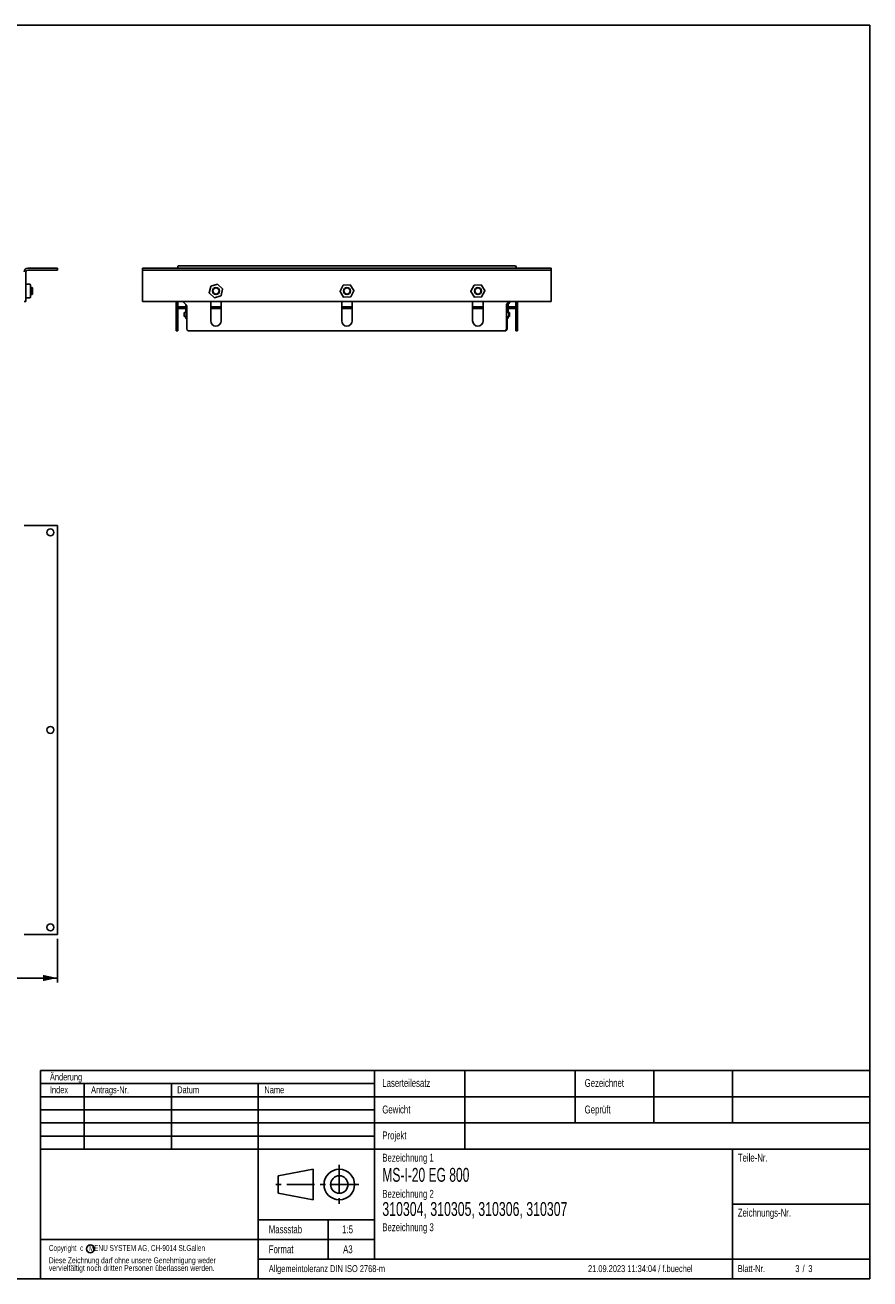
# Model space of a CAD drawing. Extents: x 24 to 2074, y 25 to 1460.
# Tile 2 of 2: x 1106 to 2074, y 25 to 1460. Entities that reach past the tile are written whole.
import ezdxf
from ezdxf.enums import TextEntityAlignment as Align

# ---------------------------------------------------------------- set-up
doc = ezdxf.new("R2010")
doc.units = 0
doc.header["$LTSCALE"] = 5
doc.linetypes.add('CENTER', pattern=[10.16, 6.35, -1.27, 1.27, -1.27])
doc.linetypes.add('CENTERX2', pattern=[20.32, 12.7, -2.54, 2.54, -2.54])
doc.layers.get('0').update_dxf_attribs({"linetype": 'CONTINUOUS'})
for name, color, linetype in [('LAYER1', 2, 'CONTINUOUS'), ('LAYER2', 3, 'CENTERX2'), ('LAYER3', 4, 'CONTINUOUS')]:
    doc.layers.add(name, color=color, linetype=linetype)
doc.dimstyles.new('SLDDIMSTYLE0', dxfattribs={"dimtxt": 17.5, "dimasz": 16.51, "dimexe": 0, "dimexo": 0.0625, "dimgap": 4.375, "dimtad": 1, "dimrnd": 1e-09, "dimzin": 12, "dimsah": 1, "dimcen": 0.09, "dimazin": 3, "dimtfac": 1, "dimtofl": 0, "dimtmove": 0, "dimatfit": 3})

# ---------------------------------------------------------------- blocks, each defined once
blk = doc.blocks.new('_D_1')
at = {"layer": 'LAYER2', "color": 3, "linetype": 'CONTINUOUS'}
for p, q in [((275.4, 414.4), (275.4, 364.4)), ((1143.4, 414.4), (1143.4, 364.4)), ((275.4, 369.4), (1143.4, 369.4))]:
    blk.add_line(p, q, dxfattribs=at)
for points in [[(275.4, 369.4), (291.9, 365.8), (291.9, 373)], [(1143.4, 369.4), (1126.9, 373), (1126.9, 365.8)]]:
    blk.add_solid(points, dxfattribs=at)
at = {"layer": 'LAYER2', "color": 3, "linetype": 'CONTINUOUS', "width": 0.7}
blk.add_text('868', height=17.5, rotation=360, dxfattribs=at).set_placement((690, 369.4, 31.2), align=Align.BOTTOM_LEFT)

msp = doc.modelspace()

# ---------------------------------------------------------------- linework, layer by layer
at = {"color": 7, "linetype": 'CONTINUOUS'}
for p, q in [((2074, 1460), (24, 1460)), ((2074, 25), (2074, 1460)), ((24, 25), (2074, 25))]:
    msp.add_line(p, q, dxfattribs=at)
at = {"color": 179, "linetype": 'CONTINUOUS'}
for p, q in [((1124, 263.5), (2074, 263.5)), ((1124, 263.5), (1124, 25)), ((1506.5, 263.5), (1506.5, 47.5)), ((1610, 263.5), (1610, 173.5)), ((1736.5, 263.5), (1736.5, 203.5)), ((1826.5, 263.5), (1826.5, 203.5)), ((1916.5, 263.5), (1916.5, 203.5)), ((2074, 263.5), (2074, 25)), ((1124, 248.5), (1506.5, 248.5)), ((1174, 248.5), (1174, 173.5)), ((1274, 248.5), (1274, 173.5)), ((1373.5, 248.5), (1373.5, 25)), ((1124, 233.5), (2074, 233.5)), ((1124, 218.5), (1506.5, 218.5)), ((1124, 203.5), (2074, 203.5)), ((1124, 188.5), (1506.5, 188.5)), ((1124, 173.5), (2074, 173.5)), ((1916.5, 173.5), (1916.5, 25)), ((1396.25, 143), (1436.25, 150.5)), ((1436.25, 150.5), (1436.25, 115.5)), ((1396.25, 123), (1396.25, 143)), ((1436.25, 115.5), (1396.25, 123)), ((1916.5, 110.5), (2074, 110.5)), ((1373.5, 92.5), (1506.5, 92.5)), ((1453.5, 92.5), (1453.5, 47.5)), ((1124, 70), (1506.5, 70)), ((1373.5, 47.5), (2074, 47.5)), ((1124, 25), (2074, 25))]:
    msp.add_line(p, q, dxfattribs=at)
at = {"color": 179, "linetype": 'CENTER'}
for p, q in [((1466.25, 155.5), (1466.25, 110.5)), ((1488.75, 133), (1391.25, 133))]:
    msp.add_line(p, q, dxfattribs=at)
at = {"color": 179, "linetype": 'CONTINUOUS'}
for centre, radius in [((1466.25, 133), 17.5), ((1466.25, 133), 10), ((1181.134, 59.391), 4.5)]:
    msp.add_circle(centre, radius, dxfattribs=at)
at = {"layer": 'LAYER1', "color": 2, "linetype": 'CONTINUOUS'}
for p, q in [((1107.373, 1177.65), (1107.373, 1143.65)), ((1109.373, 1181.65), (1143.373, 1181.65)), ((1109.373, 1179.65), (1143.373, 1179.65)), ((1143.373, 1181.65), (1143.373, 1179.65)), ((1240.99, 1181.65), (1708.99, 1181.65)), ((1240.99, 1181.65), (1240.99, 1179.65)), ((1240.99, 1179.65), (1708.99, 1179.65)), ((1240.99, 1179.65), (1240.99, 1177.65)), ((1240.99, 1177.65), (1240.99, 1143.65)), ((1281.88, 1184.65), (1285.232, 1184.65)), ((1285.232, 1184.65), (1664.747, 1184.65)), ((1664.747, 1184.65), (1668.099, 1184.65)), ((1708.99, 1181.65), (1708.99, 1179.65)), ((1708.99, 1177.65), (1708.99, 1179.65)), ((1708.99, 1143.65), (1708.99, 1177.65)), ((1111.673, 1163.555), (1107.573, 1163.555)), ((1111.673, 1163.397), (1107.573, 1163.397)), ((1107.573, 1163.397), (1107.573, 1163.397)), ((1112.673, 1162.435), (1112.673, 1162.296)), ((1326.631, 1163.388), (1319.244, 1161.087)), ((1332.512, 1158.098), (1326.826, 1163.344)), ((1478.574, 1162.702), (1470.844, 1162.387)), ((1482.889, 1156.072), (1478.751, 1162.609)), ((1628.574, 1162.702), (1620.844, 1162.387)), ((1632.889, 1156.072), (1628.751, 1162.609)), ((1112.673, 1162.296), (1112.673, 1160.27)), ((1112.673, 1160.27), (1112.673, 1153.624)), ((1114.423, 1159.65), (1112.673, 1159.65)), ((1112.673, 1153.624), (1112.673, 1149.004)), ((1112.673, 1151.65), (1114.423, 1151.65)), ((1112.673, 1149.004), (1112.673, 1148.865)), ((1114.873, 1159.2), (1114.423, 1159.65)), ((1114.423, 1153.333), (1114.423, 1159.65)), ((1114.423, 1151.65), (1114.423, 1153.333)), ((1114.423, 1151.65), (1114.873, 1152.1)), ((1114.873, 1153.593), (1114.873, 1159.2)), ((1114.873, 1152.1), (1114.873, 1153.593)), ((1319.109, 1160.94), (1317.408, 1153.393)), ((1317.468, 1153.202), (1323.154, 1147.956)), ((1323.349, 1147.912), (1330.735, 1150.213)), ((1330.871, 1150.36), (1332.571, 1157.907)), ((1470.675, 1162.28), (1467.082, 1155.428)), ((1467.09, 1155.228), (1471.228, 1148.691)), ((1471.405, 1148.598), (1479.135, 1148.913)), ((1479.304, 1149.02), (1482.897, 1155.872)), ((1620.675, 1162.28), (1617.082, 1155.428)), ((1617.09, 1155.228), (1621.228, 1148.691)), ((1621.405, 1148.598), (1629.135, 1148.913)), ((1629.304, 1149.02), (1632.897, 1155.872)), ((1105.373, 1143.65), (1107.373, 1143.65)), ((1107.573, 1147.903), (1111.673, 1147.903)), ((1107.573, 1147.745), (1111.673, 1147.745)), ((1240.99, 1143.65), (1708.99, 1143.65)), ((1279.49, 1143.65), (1279.49, 1139.836)), ((1279.49, 1138.422), (1279.49, 1139.836)), ((1279.49, 1138.422), (1279.49, 1112.25)), ((1281.49, 1143.65), (1281.49, 1139.836)), ((1281.49, 1139.836), (1281.49, 1138.422)), ((1281.49, 1138.422), (1281.49, 1112.25)), ((1282.49, 1137.65), (1282.49, 1135.65)), ((1287.49, 1137.65), (1282.49, 1137.65)), ((1287.49, 1135.65), (1282.49, 1135.65)), ((1290.904, 1139.836), (1287.09, 1143.65)), ((1291.49, 1137.65), (1287.49, 1137.65)), ((1291.49, 1135.65), (1287.49, 1135.65)), ((1290.49, 1140.25), (1290.49, 1137.65)), ((1290.49, 1135.65), (1290.49, 1130.95)), ((1291.49, 1112.25), (1291.49, 1138.422)), ((1318.99, 1143.65), (1318.99, 1121.5)), ((1318.99, 1137.65), (1330.99, 1137.65)), ((1319.49, 1135.65), (1318.99, 1135.65)), ((1330.99, 1135.65), (1319.49, 1135.65)), ((1330.99, 1121.5), (1330.99, 1143.65)), ((1468.99, 1143.65), (1468.99, 1121.5)), ((1468.99, 1137.65), (1480.99, 1137.65)), ((1480.99, 1135.65), (1468.99, 1135.65)), ((1480.99, 1121.5), (1480.99, 1143.65)), ((1618.99, 1143.65), (1618.99, 1121.5)), ((1618.99, 1137.65), (1630.99, 1137.65)), ((1630.49, 1135.65), (1618.99, 1135.65)), ((1630.99, 1135.65), (1630.49, 1135.65)), ((1630.99, 1121.5), (1630.99, 1143.65)), ((1657.677, 1112.25), (1657.677, 1139.422)), ((1662.49, 1137.65), (1657.677, 1137.65)), ((1662.49, 1135.65), (1657.677, 1135.65)), ((1658.263, 1140.836), (1661.077, 1143.65)), ((1659.49, 1140.25), (1662.89, 1143.65)), ((1659.49, 1137.65), (1659.49, 1142.063)), ((1659.49, 1130.95), (1659.49, 1135.65)), ((1667.49, 1137.65), (1662.49, 1137.65)), ((1667.49, 1135.65), (1662.49, 1135.65)), ((1667.49, 1137.65), (1667.49, 1135.65)), ((1668.49, 1143.65), (1668.49, 1140.836)), ((1668.49, 1139.422), (1668.49, 1140.836)), ((1668.49, 1139.422), (1668.49, 1112.25)), ((1670.49, 1143.65), (1670.49, 1140.836)), ((1670.49, 1140.836), (1670.49, 1139.422)), ((1670.49, 1139.422), (1670.49, 1112.25)), ((1288.466, 1126.896), (1288.466, 1130.95)), ((1290.803, 1130.95), (1288.466, 1130.95)), ((1289.462, 1125.95), (1291.49, 1125.95)), ((1290.49, 1125.95), (1290.49, 1124.45)), ((1290.69, 1124.25), (1291.49, 1124.25)), ((1290.803, 1126.896), (1290.803, 1130.95)), ((1291.49, 1130.95), (1290.803, 1130.95)), ((1291.49, 1126.776), (1290.803, 1126.896)), ((1660.553, 1130.95), (1657.677, 1130.95)), ((1657.677, 1125.95), (1660.517, 1125.95)), ((1657.677, 1124.25), (1659.29, 1124.25)), ((1658.49, 1112.25), (1658.49, 1124.25)), ((1659.49, 1124.45), (1659.49, 1125.95)), ((1660.553, 1126.896), (1660.553, 1130.95)), ((1661.304, 1130.95), (1660.553, 1130.95)), ((1661.304, 1126.896), (1661.304, 1130.95)), ((1661.37, 1130.95), (1661.304, 1130.95)), ((1661.37, 1126.896), (1661.37, 1130.95)), ((1279.49, 1110.25), (1279.49, 1112.25)), ((1281.49, 1110.25), (1279.49, 1110.25)), ((1281.49, 1112.25), (1281.49, 1110.25)), ((1293.49, 1110.25), (1655.677, 1110.25)), ((1656.49, 1110.25), (1655.677, 1110.25)), ((1668.49, 1110.25), (1668.49, 1112.25)), ((1670.49, 1110.25), (1668.49, 1110.25)), ((1670.49, 1112.25), (1670.49, 1110.25)), ((1105.373, 887.356), (1109.373, 887.356)), ((1143.373, 887.356), (1109.373, 887.356)), ((1143.373, 419.356), (1143.373, 887.356)), ((1109.373, 419.356), (1105.373, 419.356)), ((1109.373, 419.356), (1143.373, 419.356))]:
    msp.add_line(p, q, dxfattribs=at)
at = {"layer": 'LAYER1', "color": 2, "linetype": 'CONTINUOUS', "flags": 128}
for points in [[(1112.673, 1162.435), (1112.597, 1162.857), (1112.38, 1163.214)], [(1112.38, 1163.201), (1112.597, 1162.85), (1112.673, 1162.435)], [(1112.673, 1162.296), (1112.597, 1162.714), (1112.38, 1163.068)], [(1112.38, 1163.037), (1112.597, 1162.697), (1112.673, 1162.296)], [(1326.631, 1163.388), (1326.682, 1163.397), (1326.734, 1163.392)], [(1326.734, 1163.392), (1326.783, 1163.374), (1326.826, 1163.344)], [(1470.675, 1162.28), (1470.705, 1162.323), (1470.745, 1162.356)], [(1470.745, 1162.356), (1470.792, 1162.378), (1470.844, 1162.387)], [(1478.574, 1162.702), (1478.626, 1162.697), (1478.675, 1162.679)], [(1478.675, 1162.679), (1478.718, 1162.649), (1478.751, 1162.609)], [(1620.675, 1162.28), (1620.705, 1162.323), (1620.745, 1162.356)], [(1620.745, 1162.356), (1620.792, 1162.378), (1620.844, 1162.387)], [(1628.574, 1162.702), (1628.626, 1162.697), (1628.675, 1162.679)], [(1628.675, 1162.679), (1628.718, 1162.649), (1628.751, 1162.609)], [(1107.373, 1153.349), (1107.377, 1153.358), (1107.381, 1153.361)], [(1107.385, 1153.3), (1107.377, 1153.32), (1107.373, 1153.349)], [(1107.383, 1153.361), (1107.38, 1153.343), (1107.386, 1153.3)], [(1112.673, 1149.004), (1112.597, 1148.586), (1112.38, 1148.232)], [(1112.38, 1148.099), (1112.597, 1148.45), (1112.673, 1148.865)], [(1112.673, 1148.865), (1112.597, 1148.443), (1112.38, 1148.086)], [(1317.412, 1153.289), (1317.403, 1153.341), (1317.408, 1153.393)], [(1317.468, 1153.202), (1317.434, 1153.242), (1317.412, 1153.289)], [(1319.109, 1160.94), (1319.127, 1160.989), (1319.157, 1161.032)], [(1319.157, 1161.032), (1319.197, 1161.065), (1319.244, 1161.087)], [(1330.823, 1150.268), (1330.782, 1150.235), (1330.735, 1150.213)], [(1330.871, 1150.36), (1330.853, 1150.311), (1330.823, 1150.268)], [(1332.512, 1158.098), (1332.545, 1158.058), (1332.567, 1158.011)], [(1332.567, 1158.011), (1332.576, 1157.959), (1332.571, 1157.907)], [(1467.06, 1155.327), (1467.064, 1155.379), (1467.082, 1155.428)], [(1467.09, 1155.228), (1467.069, 1155.276), (1467.06, 1155.327)], [(1471.304, 1148.621), (1471.262, 1148.651), (1471.228, 1148.691)], [(1471.405, 1148.598), (1471.353, 1148.603), (1471.304, 1148.621)], [(1479.234, 1148.944), (1479.187, 1148.922), (1479.135, 1148.913)], [(1479.304, 1149.02), (1479.274, 1148.977), (1479.234, 1148.944)], [(1482.889, 1156.072), (1482.911, 1156.024), (1482.919, 1155.973)], [(1482.919, 1155.973), (1482.915, 1155.921), (1482.897, 1155.872)], [(1617.06, 1155.327), (1617.064, 1155.379), (1617.082, 1155.428)], [(1617.09, 1155.228), (1617.069, 1155.276), (1617.06, 1155.327)], [(1621.304, 1148.621), (1621.262, 1148.651), (1621.228, 1148.691)], [(1621.405, 1148.598), (1621.353, 1148.603), (1621.304, 1148.621)], [(1629.234, 1148.944), (1629.187, 1148.922), (1629.135, 1148.913)], [(1629.304, 1149.02), (1629.274, 1148.977), (1629.234, 1148.944)], [(1632.889, 1156.072), (1632.911, 1156.024), (1632.919, 1155.973)], [(1632.919, 1155.973), (1632.915, 1155.921), (1632.897, 1155.872)], [(1323.245, 1147.908), (1323.196, 1147.926), (1323.154, 1147.956)], [(1323.349, 1147.912), (1323.297, 1147.903), (1323.245, 1147.908)], [(1288.466, 1126.896), (1288.593, 1126.848), (1288.638, 1126.833)], [(1661.051, 1126.67), (1661.029, 1126.65), (1660.746, 1126.715), (1660.553, 1126.896)]]:
    msp.add_lwpolyline(points, dxfattribs=at)
at = {"layer": 'LAYER1', "color": 2, "linetype": 'CONTINUOUS'}
for centre, radius in [((1324.99, 1155.65), 4), ((1324.99, 1155.65), 3.55), ((1474.99, 1155.65), 4), ((1474.99, 1155.65), 3.55), ((1624.99, 1155.65), 4), ((1624.99, 1155.65), 3.55), ((1135.373, 879.356), 4), ((1135.373, 653.356), 4), ((1135.373, 427.356), 4)]:
    msp.add_circle(centre, radius, dxfattribs=at)
for centre, radius, start, end in [((1109.373, 1177.65), 4, 90, 180), ((1109.373, 1177.65), 2, 90, 180), ((1286.49, 1181.65), 5.5, 146.944269, 180), ((1663.49, 1181.65), 5.5, 360, 33.055731), ((1107.564, 1163.195), 0.19, 117.331, 179.364483), ((1107.573, 1163.356), 0.199, 89.858017, 180.267382), ((1107.586, 1163.199), 0.199, 93.732935, 123.65136), ((1111.664, 1162.579), 0.958, 41.534789, 89.414406), ((1111.665, 1162.554), 0.965, 42.157868, 89.497957), ((1111.665, 1162.428), 0.961, 41.836667, 89.482109), ((1107.569, 1148.107), 0.196, 181.356945, 271.295526), ((1111.668, 1148.936), 0.981, 270.322375, 316.614982), ((1111.665, 1148.872), 0.961, 270.517891, 318.163333), ((1111.665, 1148.746), 0.965, 270.502043, 317.842132), ((1111.664, 1148.721), 0.958, 270.585594, 318.465211), ((1111.704, 1148.937), 0.965, 326.535848, 357.872494), ((1107.563, 1147.934), 0.19, 176.977375, 273.06413), ((1289.49, 1138.422), 2, 0, 45), ((1659.677, 1139.422), 2, 135, 180), ((1289.635, 1129.523), 2.876, 246.017934, 293.982066), ((1288.048, 1125.45), 1.5, 19.471221, 66.93761), ((1290.69, 1124.45), 0.2, 180, 270), ((1324.99, 1121.5), 6, 180, 0), ((1474.99, 1121.5), 6, 180, 0), ((1624.99, 1121.5), 6, 180, 0), ((1658.752, 1132.842), 6.213, 260.034163, 286.851323), ((1659.29, 1124.45), 0.2, 270, 0), ((1661.931, 1125.45), 1.5, 125.834978, 160.528779), ((1293.49, 1112.25), 2, 180, 270), ((1655.677, 1112.25), 2, 270, 0), ((1656.49, 1112.25), 2, 270, 0)]:
    msp.add_arc(centre, radius, start, end, dxfattribs=at)

# ---------------------------------------------------------------- texts
at = {"layer": 'LAYER3', "color": 4, "linetype": 'CONTINUOUS'}
for s, height, width, p in [('Änderung', 7.9375, 0.738397, (1134.834, 249.758)), ('Index', 7.9375, 0.738397, (1134.834, 235.109)), ('Antrags-Nr.', 7.9375, 0.738397, (1182.022, 235.109)), ('Datum', 7.9375, 0.738397, (1280.627, 235.109)), ('Name', 7.9375, 0.738397, (1380.485, 235.109)), ('Laserteilesatz', 9.017, 0.738397, (1515.551, 242.058)), ('Gezeichnet', 9.017, 0.738397, (1747.283, 242.058)), ('Gewicht', 9.017, 0.738397, (1515.551, 211.682)), ('Geprüft', 9.017, 0.738397, (1747.283, 211.682)), ('Projekt', 9.017, 0.738397, (1515.551, 182.078)), ('Bezeichnung 1', 9.017, 0.738397, (1515.551, 156.528)), ('Teile-Nr.', 9.017, 0.738397, (1922.698, 156.528)), ('MS-I-20 EG 800', 15.875, 0.65, (1515.551, 131.42)), ('Bezeichnung 2', 9.017, 0.738397, (1515.551, 115.186)), ('310304, 310305, 310306, 310307', 15.875, 0.665, (1515.551, 92.325)), ('Zeichnungs-Nr.', 9.017, 0.738397, (1922.698, 93.578)), ('Massstab', 9.017, 0.738397, (1385.529, 74.537)), ('1:5', 9.017, 0.738397, (1469.548, 74.537)), ('Bezeichnung 3', 9.017, 0.738397, (1515.551, 76.921)), ('Copyright  c   MENU SYSTEM AG, CH-9014 St.Gallen', 6.61458, 0.669172, (1133.649, 55.126)), ('Format', 9.017, 0.738397, (1385.529, 51.742)), ('A3', 9.017, 0.738397, (1470.638, 51.742)), ('Diese Zeichnung darf ohne unsere Genehmigung weder', 6.61458, 0.694093, (1133.649, 41.015)), ('vervielfältigt noch dritten Personen überlassen werden.', 6.61458, 0.704833, (1133.649, 32.196)), ('Allgemeintoleranz DIN ISO 2768-m', 7.9375, 0.703784, (1385.529, 30.429)), ('21.09.2023 11:34:04 / f.buechel', 7.9375, 0.702668, (1751.131, 30.429)), ('Blatt-Nr.', 7.9375, 0.738397, (1922.698, 30.429)), ('3', 7.938, 0.738397, (1988.558, 30.429)), ('/', 7.938, 0.738397, (1996.797, 30.429)), ('3', 7.938, 0.738397, (2003.437, 30.429))]:
    msp.add_text(s, height=height, dxfattribs=dict(at, width=width)).set_placement(p, align=Align.BOTTOM_LEFT)

# ---------------------------------------------------------------- dimensions: what is measured, and where the dimension line sits
at = {"layer": 'LAYER2', "color": 3, "linetype": 'CONTINUOUS'}
dim = msp.add_linear_dim(base=(1143.373, 369.356), p1=(275.373, 419.356), p2=(1143.373, 419.356), dimstyle='SLDDIMSTYLE0', dxfattribs=at)
dim.commit()
dim.dimension.update_dxf_attribs({"geometry": '_D_1', "text_midpoint": (709.373, 369.356), "dimtype": 160})

doc.saveas('drawing.dxf')
